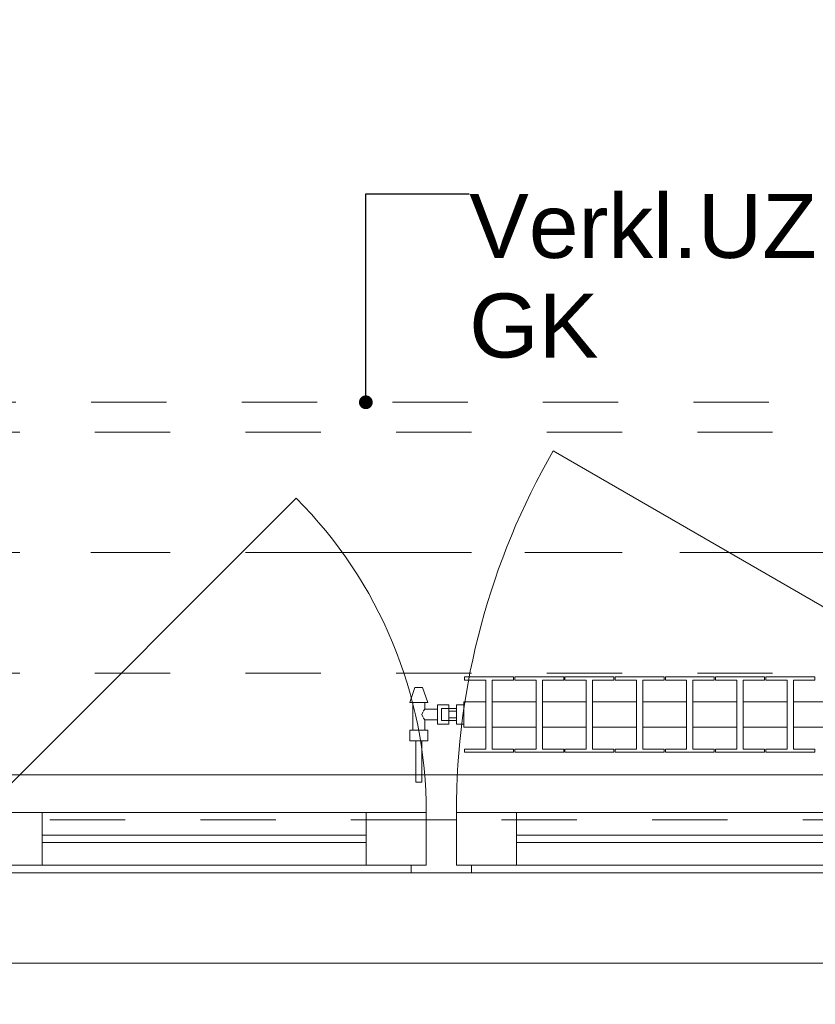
# Model space of a CAD drawing. Header units: metres. Extents: x -4 to 99, y -11 to 17.
# Tile 190 of 256: x 22.88 to 23.94, y -0.05 to 1.26. Entities that reach past the tile are written whole.
import ezdxf

# ---------------------------------------------------------------- set-up
doc = ezdxf.new("R2010")
doc.units = ezdxf.units.M
doc.header["$MEASUREMENT"] = 0
for name, pattern in [('Achse', [0.2, 0.1, -0.05, 0, -0.05]), ('Strichlinie doppelt', [0.546806, 0.264583, -0.105833, 0.070556, -0.105833]), ('Strichlinie eng', [0.115, 0.075, -0.04]), ('Untersicht', [0.1, 0.075, -0.025]), ('Wipeout_Contour', [1, 0, -1])]:
    doc.linetypes.add(name, pattern=pattern)
for name, color, linetype in [('152 - Bemaßung_ Beschriftung.Ausbau', 7, 'Continuous'), ('451 - Universal.Achsen Raster', 7, 'Continuous'), ('603 - Struktur.Bodenplatte_ Decke Roh', 7, 'Continuous'), ('604 - Struktur.Wand Aussen', 7, 'Continuous'), ('608 - Struktur.Träger', 7, 'Continuous'), ('650 - Abdeckung.Fußboden Aufbau', 7, 'Continuous'), ('801 - HKLSE.Heizung_ Klima_ Lüftung', 7, 'Continuous'), ('Neubau_152 - Bemaßung_ Beschriftung.Ausbau', 7, 'Continuous'), ('Neubau_653 - Abdeckung.TB Verkofferung', 7, 'Continuous')]:
    doc.layers.add(name, color=color, linetype=linetype)
doc.styles.add('ERSTELLTER_STIL_2', font='txt')
doc.dimstyles.new('ERSTELLTER_STIL__1', dxfattribs={"dimtxt": 0.1, "dimasz": 0.0532, "dimexe": 0.18, "dimexo": 0.0625, "dimgap": 0, "dimtad": 1, "dimzin": 0, "dimdsep": 46, "dimtxsty": 'ERSTELLTER_STIL_2', "dimblk": 'ARROWHEAD_2', "dimblk1": 'ARROWHEAD_2', "dimblk2": 'ARROWHEAD_2', "dimcen": 0.09, "dimse1": 1, "dimse2": 1, "dimclrd": 7, "dimclre": 7, "dimclrt": 7, "dimazin": 0, "dimtfac": 1, "dimtdec": 4, "dimtmove": 0, "dimatfit": 3, "dimfxl": 1, "dimtolj": 1, "dimtzin": 0, "dimarcsym": 0})
doc.dimstyles.new('ERSTELLTER_STIL__2', dxfattribs={"dimtxt": 0.1, "dimasz": 0.0532, "dimexe": 0.18, "dimexo": 0.0625, "dimgap": 0, "dimtad": 1, "dimtih": 1, "dimtoh": 1, "dimzin": 0, "dimdsep": 46, "dimtxsty": 'ERSTELLTER_STIL_2', "dimblk": 'ARROWHEAD_2', "dimblk1": 'ARROWHEAD_2', "dimblk2": 'ARROWHEAD_2', "dimcen": 0.09, "dimse1": 1, "dimse2": 1, "dimclrd": 7, "dimclre": 7, "dimclrt": 7, "dimazin": 0, "dimtfac": 1, "dimtdec": 4, "dimtmove": 0, "dimatfit": 3, "dimfxl": 1, "dimtolj": 1, "dimtzin": 0, "dimarcsym": 0})
doc.dimstyles.new('ERSTELLTER_STIL__4', dxfattribs={"dimtxt": 0.1, "dimasz": 0.0532, "dimexe": 0.18, "dimexo": 0.0625, "dimgap": 0, "dimtad": 1, "dimzin": 0, "dimdsep": 46, "dimtxsty": 'ERSTELLTER_STIL_2', "dimblk": 'ARROWHEAD_2', "dimblk1": 'ARROWHEAD_2', "dimblk2": 'ARROWHEAD_2', "dimcen": 0.09, "dimse1": 1, "dimse2": 1, "dimclrd": 7, "dimclre": 7, "dimclrt": 7, "dimazin": 0, "dimtfac": 1, "dimtdec": 4, "dimtmove": 2, "dimatfit": 3, "dimfxl": 1, "dimtolj": 1, "dimtzin": 0, "dimarcsym": 0})
doc.dimstyles.new('ERSTELLTER_STIL__6', dxfattribs={"dimtxt": 0.18, "dimasz": 0.03648, "dimexe": 0.18, "dimexo": 0.0625, "dimgap": 0, "dimtad": 0, "dimtih": 1, "dimtoh": 1, "dimdec": 4, "dimzin": 0, "dimdsep": 46, "dimcen": 0.09, "dimadec": 0, "dimazin": 0, "dimtfac": 1, "dimtdec": 4, "dimtmove": 0, "dimatfit": 3, "dimldrblk": 'ARROWHEAD_11', "dimfxl": 1, "dimtolj": 1, "dimtzin": 0, "dimarcsym": 0})

# ---------------------------------------------------------------- blocks, each defined once
blk = doc.blocks.new('ARROWHEAD_11')
at = {"color": 0, "linetype": 'Continuous', "lineweight": 0}
blk.add_line((0, 0), (-1, 0), dxfattribs=at)
at = {"color": 0, "linetype": 'Continuous', "lineweight": 0, "const_width": 0.25, "flags": 128}
blk.add_lwpolyline([(-0.125, 0, 1), (0.125, 0, 1)], format="xyb", close=True, dxfattribs=at)
blk = doc.blocks.new('*D363')
at = {"layer": '152 - Bemaßung_ Beschriftung.Ausbau', "color": 7, "linetype": 'Continuous', "lineweight": 5}
for p, q in [((-1.675, 0.005), (-1.675, 0.245)), ((-1.71, 0.0252), (-1.64, -0.0152)), ((-1.6225, 0.005), (-1.7275, 0.005)), ((-1.675, -0.145), (-1.675, 0.005)), ((-1.71, -0.1248), (-1.64, -0.1652)), ((-1.6225, -0.145), (-1.7275, -0.145)), ((-1.675, -0.1792), (-1.675, -0.145))]:
    blk.add_line(p, q, dxfattribs=at)
at = {"layer": '152 - Bemaßung_ Beschriftung.Ausbau', "color": 7, "lineweight": 5, "insert": (-1.6866, -0.1459), "char_height": 0.1, "attachment_point": 7, "rotation": 90, "style": 'ERSTELLTER_STIL_2'}
blk.add_mtext('\\A1;{\\pql;\\fArial|b0|i0|c0|p38;15}', dxfattribs=at)
blk = doc.blocks.new('ARROWHEAD_2')
at = {"color": 0, "linetype": 'Continuous', "lineweight": 0}
for p, q in [((-0.378, -0.655), (0.378, 0.655)), ((0, 0), (-1, 0))]:
    blk.add_line(p, q, dxfattribs=at)
blk = doc.blocks.new('*D364')
at = {"layer": '152 - Bemaßung_ Beschriftung.Ausbau', "color": 7, "linetype": 'Continuous', "lineweight": 5}
blk.add_line((-1.71, 0.0252), (-1.64, -0.0152), dxfattribs=at)
blk = doc.blocks.new('*D369')
at = {"layer": '152 - Bemaßung_ Beschriftung.Ausbau', "color": 7, "linetype": 'Continuous', "lineweight": 5}
for p, q in [((-2.175, 0.005), (-2.175, 0.245)), ((-2.21, 0.0252), (-2.14, -0.0152)), ((-2.1225, 0.005), (-2.2275, 0.005)), ((-2.175, -0.145), (-2.175, 0.005)), ((-2.21, -0.1248), (-2.14, -0.1652)), ((-2.1225, -0.145), (-2.2275, -0.145)), ((-2.175, -0.1792), (-2.175, -0.145))]:
    blk.add_line(p, q, dxfattribs=at)
at = {"layer": '152 - Bemaßung_ Beschriftung.Ausbau', "color": 7, "lineweight": 5, "insert": (-2.1845, -0.1451), "char_height": 0.1, "attachment_point": 7, "rotation": 90, "style": 'ERSTELLTER_STIL_2'}
blk.add_mtext('\\A1;{\\pql;\\fArial|b0|i0|c0|p38;15}', dxfattribs=at)
blk = doc.blocks.new('*D370')
at = {"layer": '152 - Bemaßung_ Beschriftung.Ausbau', "color": 7, "linetype": 'Continuous', "lineweight": 5}
for p, q in [((-2.21, 0.2702), (-2.14, 0.2298)), ((-2.14, 0.2248), (-2.21, 0.2652)), ((-2.1225, 0.245), (-2.2275, 0.245)), ((-2.175, 0.005), (-2.175, 0.245)), ((-2.21, 0.0252), (-2.14, -0.0152))]:
    blk.add_line(p, q, dxfattribs=at)
at = {"layer": '152 - Bemaßung_ Beschriftung.Ausbau', "color": 7, "lineweight": 5, "insert": (-2.195, 0.0491), "char_height": 0.1, "attachment_point": 7, "rotation": 90, "style": 'ERSTELLTER_STIL_2'}
blk.add_mtext('\\A1;{\\pql;\\fArial|b0|i0|c0|p38;24}', dxfattribs=at)
blk = doc.blocks.new('*D397')
at = {"layer": '152 - Bemaßung_ Beschriftung.Ausbau', "color": 7, "linetype": 'Continuous', "lineweight": 5}
for p, q in [((22.74, -4.1125), (22.74, -4.0075)), ((25.14, -4.1125), (25.14, -4.0075)), ((22.7602, -4.025), (22.7198, -4.095)), ((25.1602, -4.025), (25.1198, -4.095)), ((21.52, -4.06), (22.74, -4.06)), ((22.74, -4.06), (25.14, -4.06)), ((25.14, -4.06), (26.34, -4.06))]:
    blk.add_line(p, q, dxfattribs=at)
at = {"layer": '152 - Bemaßung_ Beschriftung.Ausbau', "color": 7, "lineweight": 5, "char_height": 0.1, "attachment_point": 7, "style": 'ERSTELLTER_STIL_2'}
for s, insert in [('\\A1;{\\pql;\\fArial|b0|i0|c0|p38;2,40}', (23.807, -4.04)), ('\\A1;{\\pql;\\fArial|b0|i0|c0|p38;2,01}', (23.807, -4.18))]:
    blk.add_mtext(s, dxfattribs=dict(at, insert=insert))
blk = doc.blocks.new('*D432')
at = {"layer": '152 - Bemaßung_ Beschriftung.Ausbau', "color": 7, "linetype": 'Continuous', "lineweight": 5}
for p, q in [((22.06, -4.6125), (22.06, -4.5075)), ((22.19, -4.6125), (22.19, -4.5075)), ((22.0802, -4.525), (22.0398, -4.595)), ((22.2102, -4.525), (22.1698, -4.595)), ((22.06, -4.56), (22.19, -4.56)), ((22.19, -4.56), (25.66, -4.56))]:
    blk.add_line(p, q, dxfattribs=at)
blk = doc.blocks.new('*D433')
at = {"layer": '152 - Bemaßung_ Beschriftung.Ausbau', "color": 7, "linetype": 'Continuous', "lineweight": 5}
for p, q in [((25.66, -4.6125), (25.66, -4.5075)), ((22.2102, -4.525), (22.1698, -4.595)), ((25.6802, -4.525), (25.6398, -4.595)), ((22.19, -4.56), (25.66, -4.56))]:
    blk.add_line(p, q, dxfattribs=at)
at = {"layer": '152 - Bemaßung_ Beschriftung.Ausbau', "color": 7, "lineweight": 5, "char_height": 0.1, "attachment_point": 7, "style": 'ERSTELLTER_STIL_2'}
for s, insert in [('\\A1;{\\pql;\\fArial|b0|i0|c0|p38;3,47}', (23.7161, -4.54)), ('\\A1;{\\pql;\\fArial|b0|i0|c0|p38;14}', (25.488, -4.54))]:
    blk.add_mtext(s, dxfattribs=dict(at, insert=insert))
blk = doc.blocks.new('*D471')
at = {"layer": '152 - Bemaßung_ Beschriftung.Ausbau', "color": 7, "linetype": 'Continuous', "lineweight": 5}
for p, q in [((22.28, -5.1125), (22.28, -5.0075)), ((22.0002, -5.025), (21.9598, -5.095)), ((22.3002, -5.025), (22.2598, -5.095)), ((21.98, -5.06), (22.28, -5.06)), ((22.28, -5.06), (25.58, -5.06))]:
    blk.add_line(p, q, dxfattribs=at)
at = {"layer": '152 - Bemaßung_ Beschriftung.Ausbau', "color": 7, "lineweight": 5, "insert": (22.0541, -5.04), "char_height": 0.1, "attachment_point": 7, "style": 'ERSTELLTER_STIL_2'}
blk.add_mtext('\\A1;{\\pql;\\fArial|b0|i0|c0|p38;30}', dxfattribs=at)
blk = doc.blocks.new('*D472')
at = {"layer": '152 - Bemaßung_ Beschriftung.Ausbau', "color": 7, "linetype": 'Continuous', "lineweight": 5}
for p, q in [((25.58, -5.1125), (25.58, -5.0075)), ((22.3002, -5.025), (22.2598, -5.095)), ((25.6002, -5.025), (25.5598, -5.095)), ((22.28, -5.06), (25.58, -5.06)), ((25.58, -5.06), (25.88, -5.06))]:
    blk.add_line(p, q, dxfattribs=at)
at = {"layer": '152 - Bemaßung_ Beschriftung.Ausbau', "color": 7, "lineweight": 5, "insert": (23.797, -5.04), "char_height": 0.1, "attachment_point": 7, "style": 'ERSTELLTER_STIL_2'}
blk.add_mtext('\\A1;{\\pql;\\fArial|b0|i0|c0|p38;3,30}', dxfattribs=at)
blk = doc.blocks.new('*D610')
at = {"layer": '152 - Bemaßung_ Beschriftung.Ausbau', "color": 7, "linetype": 'Continuous', "lineweight": 5}
for p, q in [((45.7803, 0.245), (45.7803, 3.72)), ((45.7453, 0.2652), (45.8153, 0.2248)), ((45.8328, 0.245), (45.7278, 0.245)), ((45.7803, 0.005), (45.7803, 0.245)), ((45.7453, 0.0252), (45.8153, -0.0152)), ((45.8328, 0.005), (45.7278, 0.005)), ((45.7803, -0.0292), (45.7803, 0.005))]:
    blk.add_line(p, q, dxfattribs=at)
at = {"color": 254, "linetype": 'Wipeout_Contour', "lineweight": 0, "ltscale": 182.85335}
blk.add_wipeout([(45.7818, 0.0277), (45.7818, 0.2223), (45.6389, 0.2223), (45.6389, 0.0277)], dxfattribs=at).dxf.layer = '152 - Bemaßung_ Beschriftung.Ausbau'
at = {"layer": '152 - Bemaßung_ Beschriftung.Ausbau', "color": 7, "lineweight": 5, "insert": (45.7603, 0.0491), "char_height": 0.1, "attachment_point": 7, "rotation": 90, "style": 'ERSTELLTER_STIL_2'}
blk.add_mtext('\\A1;{\\pql;\\fArial|b0|i0|c0|p38;24}', dxfattribs=at)
blk = doc.blocks.new('*D611')
at = {"layer": '152 - Bemaßung_ Beschriftung.Ausbau', "color": 7, "linetype": 'Continuous', "lineweight": 5}
for p, q in [((45.7453, 3.7402), (45.8153, 3.6998)), ((45.8328, 3.72), (45.7278, 3.72)), ((45.7803, 0.245), (45.7803, 3.72)), ((45.7453, 0.2652), (45.8153, 0.2248))]:
    blk.add_line(p, q, dxfattribs=at)
at = {"layer": '152 - Bemaßung_ Beschriftung.Ausbau', "color": 7, "lineweight": 5, "char_height": 0.1, "attachment_point": 7, "rotation": 90, "style": 'ERSTELLTER_STIL_2'}
for s, insert in [('\\A1;{\\pql;\\fArial|b0|i0|c0|p38;17\\fArial|b0|i0|c0|p38;\\A1{\\H.66x;\\S5^  ;}}', (45.7614, 3.4979)), ('\\A1;{\\pql;\\fArial|b0|i0|c0|p38;3,47\\fArial|b0|i0|c0|p38;\\A1{\\H.66x;\\S5^  ;}}', (45.7797, 1.7235))]:
    blk.add_mtext(s, dxfattribs=dict(at, insert=insert))
blk = doc.blocks.new('*D615')
at = {"layer": '152 - Bemaßung_ Beschriftung.Ausbau', "color": 7, "linetype": 'Continuous', "lineweight": 5}
for p, q in [((44.3062, 0.7302), (44.3762, 0.6898)), ((44.3937, 0.71), (44.2887, 0.71)), ((44.3412, 0.245), (44.3412, 0.71)), ((44.3062, 0.2652), (44.3762, 0.2248)), ((44.3937, 0.245), (44.2887, 0.245)), ((44.3412, 0.2108), (44.3412, 0.245))]:
    blk.add_line(p, q, dxfattribs=at)
at = {"layer": '152 - Bemaßung_ Beschriftung.Ausbau', "color": 7, "lineweight": 5, "char_height": 0.1, "attachment_point": 7, "rotation": 90, "style": 'ERSTELLTER_STIL_2'}
for s, insert in [('\\A1;{\\pql;\\fArial|b0|i0|c0|p38;13}', (44.3212, 0.538)), ('\\A1;{\\pql;\\fArial|b0|i0|c0|p38;46\\fArial|b0|i0|c0|p38;\\A1{\\H.66x;\\S5^  ;}}', (44.3229, 0.0229))]:
    blk.add_mtext(s, dxfattribs=dict(at, insert=insert))

msp = doc.modelspace()

# ---------------------------------------------------------------- linework, layer by layer
at = {"layer": '451 - Universal.Achsen Raster', "color": 160, "linetype": 'Strichlinie doppelt', "lineweight": 9, "true_color": 0x3232ff}
msp.add_line((64.935, 0.55), (-3.175, 0.55), dxfattribs=at)
at = {"layer": '603 - Struktur.Bodenplatte_ Decke Roh', "color": 7, "linetype": 'Continuous', "lineweight": 18, "flags": 128}
msp.add_lwpolyline([(-0.015, 0.005), (43.73, 0.005)], dxfattribs=at)
at = {"layer": '604 - Struktur.Wand Aussen', "color": 7, "linetype": 'Continuous', "lineweight": 9}
msp.add_line((22.83, 0.205), (23.2472, 0.6222), dxfattribs=at)
at = {"layer": '604 - Struktur.Wand Aussen', "color": 7, "linetype": 'Continuous', "lineweight": 13}
for p, q in [((22.83, 0.205), (22.91, 0.205)), ((22.91, 0.205), (23.34, 0.205)), ((22.91, 0.205), (22.91, 0.135)), ((23.34, 0.135), (23.34, 0.205)), ((23.34, 0.205), (23.42, 0.205)), ((23.42, 0.205), (23.42, 0.135)), ((23.46, 0.135), (23.46, 0.205)), ((23.46, 0.205), (23.54, 0.205)), ((23.54, 0.205), (24.34, 0.205)), ((23.54, 0.205), (23.54, 0.135)), ((23.42, 0.135), (23.42, 0.195)), ((23.42, 0.195), (23.44, 0.195)), ((23.44, 0.195), (23.46, 0.195)), ((23.46, 0.195), (23.46, 0.135)), ((22.91, 0.175), (23.34, 0.175)), ((23.54, 0.175), (24.34, 0.175)), ((23.34, 0.165), (22.91, 0.165)), ((24.34, 0.165), (23.54, 0.165)), ((22.91, 0.135), (22.83, 0.135)), ((23.34, 0.135), (22.91, 0.135)), ((23.42, 0.135), (23.34, 0.135)), ((23.4, 0.125), (23.4, 0.135)), ((23.4, 0.135), (23.42, 0.135)), ((23.46, 0.135), (23.48, 0.135)), ((23.54, 0.135), (23.46, 0.135)), ((23.48, 0.135), (23.48, 0.125)), ((24.34, 0.135), (23.54, 0.135)), ((23.4, 0.125), (22.85, 0.125)), ((23.44, 0.125), (23.4, 0.125)), ((23.48, 0.125), (23.44, 0.125)), ((24.4, 0.125), (23.48, 0.125))]:
    msp.add_line(p, q, dxfattribs=at)
at = {"layer": '608 - Struktur.Träger', "color": 7, "linetype": 'Untersicht', "lineweight": 13}
msp.add_line((0.38, 0.71), (61.88, 0.71), dxfattribs=at)
at = {"layer": '608 - Struktur.Träger', "color": 7, "linetype": 'Achse', "lineweight": 9}
msp.add_line((0.38, 0.55), (61.88, 0.55), dxfattribs=at)
at = {"layer": '650 - Abdeckung.Fußboden Aufbau', "color": 7, "linetype": 'Continuous', "lineweight": 13, "flags": 128}
msp.add_lwpolyline([(22.19, 5.805), (22.19, 0.71), (22.29, 0.71), (22.29, 0.255), (25.57, 0.255), (25.57, 0.71), (25.66, 0.71), (25.66, 3.305), (25.8, 3.305)], dxfattribs=at)
at = {"layer": 'Neubau_653 - Abdeckung.TB Verkofferung', "color": 1, "linetype": 'Untersicht', "lineweight": 9}
for p, q in [((7.975, 0.7495), (29.23, 0.7495)), ((7.92, 0.195), (29.23, 0.195))]:
    msp.add_line(p, q, dxfattribs=at)

# ---------------------------------------------------------------- texts
at = {"layer": 'Neubau_152 - Bemaßung_ Beschriftung.Ausbau', "color": 1, "linetype": 'Continuous', "lineweight": 13, "insert": (23.477, 1.0261), "char_height": 0.085, "attachment_point": 1, "line_spacing_factor": 0.933036, "style": 'ERSTELLTER_STIL_2'}
msp.add_mtext('\\A1;{\\pql;\\fArial|b0|i0|c0|p38;Verkl.U\\fArial|b0|i0|c0|p38;Z\\P\\pql;\\fArial|b0|i0|c0|p38;GK}', dxfattribs=at)

# ---------------------------------------------------------------- dimensions: what is measured, and where the dimension line sits
at = {"layer": '152 - Bemaßung_ Beschriftung.Ausbau', "color": 7, "linetype": 'Continuous', "lineweight": 5}
dim = msp.add_linear_dim(base=(25.14, -4.06), p1=(22.74, 0.125), p2=(25.14, 0.125), dimstyle='ERSTELLTER_STIL__2', dxfattribs=at)
dim.commit()
dim.dimension.update_dxf_attribs({"geometry": '*D397', "text_midpoint": (23.9369, -3.99), "dimtype": 160})
dim = msp.add_linear_dim(base=(-1.675, 0.005), p1=(62.275025, 0.005), p2=(-0.015, 0.005), angle=90, dimstyle='ERSTELLTER_STIL__1', dxfattribs=at)
dim.commit()
dim.dimension.update_dxf_attribs({"geometry": '*D364', "text_midpoint": (-1.7450000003, 0.001853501), "dimtype": 160, "text_rotation": 90})

# ---------------------------------------------------------------- leaders
at = {"layer": 'Neubau_152 - Bemaßung_ Beschriftung.Ausbau', "color": 1, "linetype": 'Continuous', "lineweight": 13, "annotation_type": 0, "has_hookline": 1, "hookline_direction": 0, "text_width": 0.458}
msp.add_leader([(23.3397, 0.7495), (23.3397, 1.0261), (23.477, 1.0261)], dimstyle='ERSTELLTER_STIL__6', dxfattribs=at)

# ---------------------------------------------------------------- next in the draw order: wipeouts: each hides what was drawn before it
at = {"color": 254, "linetype": 'Wipeout_Contour', "lineweight": 0, "ltscale": 5850.296138}
msp.add_wipeout([(24.47, 0.3183), (24.47, 0.3517), (24.4408, 0.3517), (24.4408, 0.3808), (24.4692, 0.3808), (24.4692, 0.385), (24.4042, 0.385), (24.4042, 0.3808), (24.4325, 0.3808), (24.4325, 0.3517), (24.3742, 0.3517), (24.3742, 0.3808), (24.4025, 0.3808), (24.4025, 0.385), (24.3375, 0.385), (24.3375, 0.3808), (24.3658, 0.3808), (24.3658, 0.3517), (24.3075, 0.3517), (24.3075, 0.3808), (24.3358, 0.3808), (24.3358, 0.385), (24.2708, 0.385), (24.2708, 0.3808), (24.2992, 0.3808), (24.2992, 0.3517), (24.2408, 0.3517), (24.2408, 0.3808), (24.2692, 0.3808), (24.2692, 0.385), (24.2042, 0.385), (24.2042, 0.3808), (24.2325, 0.3808), (24.2325, 0.3517), (24.1742, 0.3517), (24.1742, 0.3808), (24.2025, 0.3808), (24.2025, 0.385), (24.1375, 0.385), (24.1375, 0.3808), (24.1658, 0.3808), (24.1658, 0.3517), (24.1075, 0.3517), (24.1075, 0.3808), (24.1358, 0.3808), (24.1358, 0.385), (24.0708, 0.385), (24.0708, 0.3808), (24.0992, 0.3808), (24.0992, 0.3517), (24.0408, 0.3517), (24.0408, 0.3808), (24.0692, 0.3808), (24.0692, 0.385), (24.0042, 0.385), (24.0042, 0.3808), (24.0325, 0.3808), (24.0325, 0.3517), (23.9742, 0.3517), (23.9742, 0.3808), (24.0025, 0.3808), (24.0025, 0.385), (23.9375, 0.385), (23.9375, 0.3808), (23.9658, 0.3808), (23.9658, 0.3517), (23.9075, 0.3517), (23.9075, 0.3808), (23.9358, 0.3808), (23.9358, 0.385), (23.8708, 0.385), (23.8708, 0.3808), (23.8992, 0.3808), (23.8992, 0.3517), (23.8408, 0.3517), (23.8408, 0.3808), (23.8692, 0.3808), (23.8692, 0.385), (23.8042, 0.385), (23.8042, 0.3808), (23.8325, 0.3808), (23.8325, 0.3517), (23.7742, 0.3517), (23.7742, 0.3808), (23.8025, 0.3808), (23.8025, 0.385), (23.7375, 0.385), (23.7375, 0.3808), (23.7658, 0.3808), (23.7658, 0.3517), (23.7075, 0.3517), (23.7075, 0.3808), (23.7358, 0.3808), (23.7358, 0.385), (23.6708, 0.385), (23.6708, 0.3808), (23.6992, 0.3808), (23.6992, 0.3517), (23.6408, 0.3517), (23.6408, 0.3808), (23.6692, 0.3808), (23.6692, 0.385), (23.6042, 0.385), (23.6042, 0.3808), (23.6325, 0.3808), (23.6325, 0.3517), (23.5742, 0.3517), (23.5742, 0.3808), (23.6025, 0.3808), (23.6025, 0.385), (23.5375, 0.385), (23.5375, 0.3808), (23.5658, 0.3808), (23.5658, 0.3517), (23.5075, 0.3517), (23.5075, 0.3808), (23.5358, 0.3808), (23.5358, 0.385), (23.4708, 0.385), (23.4708, 0.3808), (23.4992, 0.3808), (23.4992, 0.3517), (23.47, 0.3517), (23.47, 0.3183), (23.4992, 0.3183), (23.4992, 0.2892), (23.4708, 0.2892), (23.4708, 0.285), (23.5358, 0.285), (23.5358, 0.2892), (23.5075, 0.2892), (23.5075, 0.3183), (23.5658, 0.3183), (23.5658, 0.2892), (23.5375, 0.2892), (23.5375, 0.285), (23.6025, 0.285), (23.6025, 0.2892), (23.5742, 0.2892), (23.5742, 0.3183), (23.6325, 0.3183), (23.6325, 0.2892), (23.6042, 0.2892), (23.6042, 0.285), (23.6692, 0.285), (23.6692, 0.2892), (23.6408, 0.2892), (23.6408, 0.3183), (23.6992, 0.3183), (23.6992, 0.2892), (23.6708, 0.2892), (23.6708, 0.285), (23.7358, 0.285), (23.7358, 0.2892), (23.7075, 0.2892), (23.7075, 0.3183), (23.7658, 0.3183), (23.7658, 0.2892), (23.7375, 0.2892), (23.7375, 0.285), (23.8025, 0.285), (23.8025, 0.2892), (23.7742, 0.2892), (23.7742, 0.3183), (23.8325, 0.3183), (23.8325, 0.2892), (23.8042, 0.2892), (23.8042, 0.285), (23.8692, 0.285), (23.8692, 0.2892), (23.8408, 0.2892), (23.8408, 0.3183), (23.8992, 0.3183), (23.8992, 0.2892), (23.8708, 0.2892), (23.8708, 0.285), (23.9358, 0.285), (23.9358, 0.2892), (23.9075, 0.2892), (23.9075, 0.3183), (23.9658, 0.3183), (23.9658, 0.2892), (23.9375, 0.2892), (23.9375, 0.285), (24.0025, 0.285), (24.0025, 0.2892), (23.9742, 0.2892), (23.9742, 0.3183), (24.0325, 0.3183), (24.0325, 0.2892), (24.0042, 0.2892), (24.0042, 0.285), (24.0692, 0.285), (24.0692, 0.2892), (24.0408, 0.2892), (24.0408, 0.3183), (24.0992, 0.3183), (24.0992, 0.2892), (24.0708, 0.2892), (24.0708, 0.285), (24.1358, 0.285), (24.1358, 0.2892), (24.1075, 0.2892), (24.1075, 0.3183), (24.1658, 0.3183), (24.1658, 0.2892), (24.1375, 0.2892), (24.1375, 0.285), (24.2025, 0.285), (24.2025, 0.2892), (24.1742, 0.2892), (24.1742, 0.3183), (24.2325, 0.3183), (24.2325, 0.2892), (24.2042, 0.2892), (24.2042, 0.285), (24.2692, 0.285), (24.2692, 0.2892), (24.2408, 0.2892), (24.2408, 0.3183), (24.2992, 0.3183), (24.2992, 0.2892), (24.2708, 0.2892), (24.2708, 0.285), (24.3358, 0.285), (24.3358, 0.2892), (24.3075, 0.2892), (24.3075, 0.3183), (24.3658, 0.3183), (24.3658, 0.2892), (24.3375, 0.2892), (24.3375, 0.285), (24.4025, 0.285), (24.4025, 0.2892), (24.3742, 0.2892), (24.3742, 0.3183), (24.4325, 0.3183), (24.4325, 0.2892), (24.4042, 0.2892), (24.4042, 0.285), (24.4692, 0.285), (24.4692, 0.2892), (24.4408, 0.2892), (24.4408, 0.3183)], dxfattribs=at).dxf.layer = '801 - HKLSE.Heizung_ Klima_ Lüftung'

# ---------------------------------------------------------------- next in the draw order: linework, layer by layer
at = {"layer": '604 - Struktur.Wand Aussen', "color": 7, "linetype": 'Continuous', "lineweight": 9}
msp.add_line((24.42, 0.205), (23.5886, 0.685), dxfattribs=at)
at = {"layer": '608 - Struktur.Träger', "color": 7, "linetype": 'Untersicht', "lineweight": 13}
msp.add_line((0.38, 0.39), (61.88, 0.39), dxfattribs=at)
at = {"layer": '801 - HKLSE.Heizung_ Klima_ Lüftung', "color": 7, "linetype": 'Continuous', "lineweight": 5}
for p, q in [((23.5358, 0.385), (23.4708, 0.385)), ((23.5358, 0.385), (23.4708, 0.385)), ((23.4708, 0.385), (23.4708, 0.3808)), ((23.4708, 0.3808), (23.4992, 0.3808)), ((23.4992, 0.3808), (23.4992, 0.2892)), ((23.5075, 0.2892), (23.5075, 0.3808)), ((23.5075, 0.3808), (23.5358, 0.3808)), ((23.5358, 0.3808), (23.5358, 0.385)), ((23.5358, 0.3808), (23.5358, 0.385)), ((23.6025, 0.385), (23.5375, 0.385)), ((23.5375, 0.385), (23.5375, 0.3808)), ((23.6025, 0.385), (23.5375, 0.385)), ((23.5375, 0.385), (23.5375, 0.3808)), ((23.5375, 0.3808), (23.5658, 0.3808)), ((23.5658, 0.3808), (23.5658, 0.2892)), ((23.5742, 0.2892), (23.5742, 0.3808)), ((23.5742, 0.3808), (23.6025, 0.3808)), ((23.6025, 0.3808), (23.6025, 0.385)), ((23.6025, 0.3808), (23.6025, 0.385)), ((23.6692, 0.385), (23.6042, 0.385)), ((23.6692, 0.385), (23.6042, 0.385)), ((23.6042, 0.385), (23.6042, 0.3808)), ((23.6042, 0.3808), (23.6325, 0.3808)), ((23.6325, 0.3808), (23.6325, 0.2892)), ((23.6408, 0.2892), (23.6408, 0.3808)), ((23.6408, 0.3808), (23.6692, 0.3808)), ((23.6692, 0.3808), (23.6692, 0.385)), ((23.6692, 0.3808), (23.6692, 0.385)), ((23.7358, 0.385), (23.6708, 0.385)), ((23.6708, 0.385), (23.6708, 0.3808)), ((23.7358, 0.385), (23.6708, 0.385)), ((23.6708, 0.385), (23.6708, 0.3808)), ((23.6708, 0.3808), (23.6992, 0.3808)), ((23.6992, 0.3808), (23.6992, 0.2892)), ((23.7075, 0.2892), (23.7075, 0.3808)), ((23.7075, 0.3808), (23.7358, 0.3808)), ((23.7358, 0.3808), (23.7358, 0.385)), ((23.8025, 0.385), (23.7375, 0.385)), ((23.8025, 0.385), (23.7375, 0.385)), ((23.7375, 0.385), (23.7375, 0.3808)), ((23.7375, 0.3808), (23.7658, 0.3808)), ((23.7658, 0.3808), (23.7658, 0.2892)), ((23.7742, 0.2892), (23.7742, 0.3808)), ((23.7742, 0.3808), (23.8025, 0.3808)), ((23.8025, 0.3808), (23.8025, 0.385)), ((23.8692, 0.385), (23.8042, 0.385)), ((23.8692, 0.385), (23.8042, 0.385)), ((23.8042, 0.385), (23.8042, 0.3808)), ((23.8042, 0.3808), (23.8325, 0.3808)), ((23.8325, 0.3808), (23.8325, 0.2892)), ((23.8408, 0.2892), (23.8408, 0.3808)), ((23.8408, 0.3808), (23.8692, 0.3808)), ((23.8692, 0.3808), (23.8692, 0.385)), ((23.8692, 0.3808), (23.8692, 0.385)), ((23.9358, 0.385), (23.8708, 0.385)), ((23.8708, 0.385), (23.8708, 0.3808)), ((23.9358, 0.385), (23.8708, 0.385)), ((23.8708, 0.385), (23.8708, 0.3808)), ((23.8708, 0.3808), (23.8992, 0.3808)), ((23.8992, 0.3808), (23.8992, 0.2892)), ((23.9075, 0.2892), (23.9075, 0.3808)), ((23.9075, 0.3808), (23.9358, 0.3808)), ((23.9358, 0.3808), (23.9358, 0.385)), ((23.5658, 0.3517), (23.5075, 0.3517)), ((23.6325, 0.3517), (23.5742, 0.3517)), ((23.6992, 0.3517), (23.6408, 0.3517)), ((23.7658, 0.3517), (23.7075, 0.3517)), ((23.8325, 0.3517), (23.7742, 0.3517)), ((23.8992, 0.3517), (23.8408, 0.3517)), ((23.9658, 0.3517), (23.9075, 0.3517)), ((23.5658, 0.3183), (23.5075, 0.3183)), ((23.6325, 0.3183), (23.5742, 0.3183)), ((23.6992, 0.3183), (23.6408, 0.3183)), ((23.7658, 0.3183), (23.7075, 0.3183)), ((23.8325, 0.3183), (23.7742, 0.3183)), ((23.8992, 0.3183), (23.8408, 0.3183)), ((23.9658, 0.3183), (23.9075, 0.3183)), ((23.5358, 0.2892), (23.5075, 0.2892)), ((23.5358, 0.285), (23.5358, 0.2892)), ((23.5358, 0.285), (23.5358, 0.2892)), ((23.5375, 0.2892), (23.5375, 0.285)), ((23.5658, 0.2892), (23.5375, 0.2892)), ((23.5375, 0.2892), (23.5375, 0.285)), ((23.6025, 0.2892), (23.5742, 0.2892)), ((23.6025, 0.285), (23.6025, 0.2892)), ((23.6025, 0.285), (23.6025, 0.2892)), ((23.6325, 0.2892), (23.6042, 0.2892)), ((23.6042, 0.2892), (23.6042, 0.285)), ((23.6692, 0.2892), (23.6408, 0.2892)), ((23.6692, 0.285), (23.6692, 0.2892)), ((23.6692, 0.285), (23.6692, 0.2892)), ((23.6708, 0.2892), (23.6708, 0.285)), ((23.6992, 0.2892), (23.6708, 0.2892)), ((23.6708, 0.2892), (23.6708, 0.285)), ((23.7358, 0.2892), (23.7075, 0.2892)), ((23.7358, 0.285), (23.7358, 0.2892)), ((23.7658, 0.2892), (23.7375, 0.2892)), ((23.7375, 0.2892), (23.7375, 0.285)), ((23.8025, 0.2892), (23.7742, 0.2892)), ((23.8025, 0.285), (23.8025, 0.2892)), ((23.8325, 0.2892), (23.8042, 0.2892)), ((23.8042, 0.2892), (23.8042, 0.285)), ((23.8692, 0.2892), (23.8408, 0.2892)), ((23.8692, 0.285), (23.8692, 0.2892)), ((23.8692, 0.285), (23.8692, 0.2892)), ((23.8708, 0.2892), (23.8708, 0.285)), ((23.8992, 0.2892), (23.8708, 0.2892)), ((23.8708, 0.2892), (23.8708, 0.285)), ((23.9358, 0.2892), (23.9075, 0.2892)), ((23.9358, 0.285), (23.9358, 0.2892)), ((23.5375, 0.285), (23.6025, 0.285)), ((23.6042, 0.285), (23.6692, 0.285)), ((23.6708, 0.285), (23.7358, 0.285)), ((23.7375, 0.285), (23.8025, 0.285)), ((23.8042, 0.285), (23.8692, 0.285)), ((23.8708, 0.285), (23.9358, 0.285))]:
    msp.add_line(p, q, dxfattribs=at)

# ---------------------------------------------------------------- next in the draw order: wipeouts: each hides what was drawn before it
at = {"color": 254, "linetype": 'Wipeout_Contour', "lineweight": 0, "ltscale": 752.300474}
msp.add_wipeout([(23.47, 0.348), (23.46, 0.348), (23.46, 0.343), (23.45, 0.343), (23.45, 0.348), (23.435, 0.348), (23.435, 0.342), (23.418, 0.342), (23.418, 0.351), (23.422, 0.351), (23.415, 0.371), (23.405, 0.371), (23.398, 0.351), (23.402, 0.351), (23.402, 0.314), (23.398, 0.314), (23.398, 0.3), (23.406, 0.3), (23.406, 0.245), (23.414, 0.245), (23.414, 0.3), (23.422, 0.3), (23.422, 0.314), (23.418, 0.314), (23.418, 0.328), (23.435, 0.328), (23.435, 0.322), (23.45, 0.322), (23.45, 0.327), (23.46, 0.327), (23.46, 0.322), (23.47, 0.322)], dxfattribs=at).dxf.layer = '801 - HKLSE.Heizung_ Klima_ Lüftung'

# ---------------------------------------------------------------- next in the draw order: linework, layer by layer
at = {"layer": '604 - Struktur.Wand Aussen', "color": 7, "linetype": 'Continuous', "lineweight": 9}
msp.add_line((22.75, 0.255), (25.13, 0.255), dxfattribs=at)
at = {"layer": '604 - Struktur.Wand Aussen', "color": 7, "linetype": 'Strichlinie eng', "lineweight": 9}
msp.add_line((22.75, 0.255), (25.13, 0.255), dxfattribs=at)
at = {"layer": '604 - Struktur.Wand Aussen', "color": 7, "linetype": 'Continuous', "lineweight": 9}
for centre, radius, start, end in [((24.42, 0.205), 0.96, 150, 180), ((22.83, 0.205), 0.59, 0, 45)]:
    msp.add_arc(centre, radius, start, end, dxfattribs=at)
at = {"layer": '801 - HKLSE.Heizung_ Klima_ Lüftung', "color": 7, "linetype": 'Continuous', "lineweight": 5}
for p, q in [((23.398, 0.351), (23.405, 0.371)), ((23.4065, 0.371), (23.405, 0.371)), ((23.41, 0.371), (23.4065, 0.371)), ((23.4135, 0.371), (23.41, 0.371)), ((23.415, 0.371), (23.4135, 0.371)), ((23.422, 0.351), (23.415, 0.371)), ((23.4015, 0.351), (23.398, 0.351)), ((23.41, 0.351), (23.4015, 0.351)), ((23.402, 0.314), (23.402, 0.351)), ((23.4185, 0.351), (23.41, 0.351)), ((23.4158, 0.3389), (23.4163, 0.3399)), ((23.4163, 0.3399), (23.418, 0.342)), ((23.418, 0.342), (23.418, 0.351)), ((23.418, 0.342), (23.435, 0.342)), ((23.422, 0.351), (23.4185, 0.351)), ((23.435, 0.3415), (23.435, 0.348)), ((23.435, 0.348), (23.45, 0.348)), ((23.435, 0.3285), (23.435, 0.3415)), ((23.44, 0.3407), (23.44, 0.343)), ((23.45, 0.343), (23.44, 0.343)), ((23.44, 0.335), (23.44, 0.3407)), ((23.45, 0.3415), (23.45, 0.348)), ((23.45, 0.348), (23.45, 0.343)), ((23.45, 0.3407), (23.45, 0.343)), ((23.45, 0.3407), (23.45, 0.343)), ((23.45, 0.343), (23.46, 0.343)), ((23.45, 0.3393), (23.45, 0.3415)), ((23.45, 0.335), (23.45, 0.3407)), ((23.45, 0.3393), (23.45, 0.3407)), ((23.47, 0.348), (23.46, 0.348)), ((23.47, 0.348), (23.46, 0.348)), ((23.46, 0.335), (23.46, 0.348)), ((23.47, 0.348), (23.46, 0.348)), ((23.47, 0.348), (23.46, 0.348)), ((23.47, 0.3468), (23.47, 0.3517)), ((23.4992, 0.3517), (23.47, 0.3517)), ((23.47, 0.335), (23.47, 0.3468)), ((23.4139, 0.335), (23.4153, 0.3379)), ((23.4153, 0.3321), (23.4139, 0.335)), ((23.4163, 0.3301), (23.4158, 0.3311)), ((23.418, 0.328), (23.4163, 0.3301)), ((23.418, 0.314), (23.418, 0.328)), ((23.418, 0.328), (23.435, 0.328)), ((23.435, 0.322), (23.435, 0.3285)), ((23.44, 0.3293), (23.44, 0.335)), ((23.44, 0.327), (23.44, 0.3293)), ((23.45, 0.327), (23.44, 0.327)), ((23.45, 0.335), (23.45, 0.3393)), ((23.46, 0.3393), (23.45, 0.3393)), ((23.45, 0.3307), (23.45, 0.335)), ((23.45, 0.3293), (23.45, 0.335)), ((23.46, 0.3307), (23.45, 0.3307)), ((23.45, 0.3285), (23.45, 0.3307)), ((23.45, 0.3293), (23.45, 0.3307)), ((23.45, 0.327), (23.45, 0.3293)), ((23.45, 0.327), (23.45, 0.3293)), ((23.45, 0.322), (23.45, 0.3285)), ((23.45, 0.327), (23.45, 0.322)), ((23.45, 0.327), (23.46, 0.327)), ((23.46, 0.322), (23.46, 0.335)), ((23.47, 0.3232), (23.47, 0.335)), ((23.404, 0.314), (23.398, 0.314)), ((23.398, 0.3), (23.398, 0.314)), ((23.416, 0.314), (23.404, 0.314)), ((23.422, 0.314), (23.416, 0.314)), ((23.422, 0.3), (23.422, 0.314)), ((23.435, 0.322), (23.45, 0.322)), ((23.47, 0.322), (23.46, 0.322)), ((23.47, 0.3183), (23.47, 0.3232)), ((23.4992, 0.3183), (23.47, 0.3183)), ((23.404, 0.3), (23.398, 0.3)), ((23.416, 0.3), (23.404, 0.3)), ((23.406, 0.245), (23.406, 0.3)), ((23.4072, 0.3), (23.406, 0.3)), ((23.41, 0.3), (23.4072, 0.3)), ((23.4128, 0.3), (23.41, 0.3)), ((23.414, 0.3), (23.4128, 0.3)), ((23.414, 0.245), (23.414, 0.3)), ((23.422, 0.3), (23.416, 0.3)), ((23.4992, 0.2892), (23.4708, 0.2892)), ((23.4708, 0.2892), (23.4708, 0.285)), ((23.4708, 0.285), (23.5358, 0.285)), ((23.4072, 0.245), (23.406, 0.245)), ((23.41, 0.245), (23.4072, 0.245)), ((23.4128, 0.245), (23.41, 0.245)), ((23.414, 0.245), (23.4128, 0.245))]:
    msp.add_line(p, q, dxfattribs=at)

# ---------------------------------------------------------------- next in the draw order: dimensions: what is measured, and where the dimension line sits
at = {"layer": '152 - Bemaßung_ Beschriftung.Ausbau', "color": 7, "linetype": 'Continuous', "lineweight": 5}
for base, p1, p2, picture, middle in [((22.19, -4.56), (22.06, 3.2525), (22.19, 3.2525), '*D432', (21.9642, -4.49)), ((25.66, -4.56), (22.19, 3.2525), (25.66, 2.95), '*D433', (23.846, -4.49)), ((22.28, -5.06), (21.98, 0.7), (22.28, 0.7), '*D471', (22.1303, -4.99)), ((25.58, -5.06), (22.28, 0.7), (25.58, 0.7), '*D472', (23.9268, -4.99))]:
    dim = msp.add_linear_dim(base=base, p1=p1, p2=p2, dimstyle='ERSTELLTER_STIL__2', dxfattribs=at)
    dim.commit()
    dim.dimension.update_dxf_attribs({"geometry": picture, "text_midpoint": middle, "dimtype": 160})
for base, p1, p2, dimstyle, picture, middle in [((-2.175, 0.245), (62.275, 0.005), (0.37, 0.245), 'ERSTELLTER_STIL__1', '*D370', (-2.245, 0.1253)), ((-2.175, 0.005), (-0.165, -0.145), (62.275, 0.005), 'ERSTELLTER_STIL__4', '*D369', (-2.2345, -0.0689)), ((-1.675, 0.005), (-0.165, -0.145), (62.275, 0.005), 'ERSTELLTER_STIL__4', '*D363', (-1.7366, -0.0697))]:
    dim = msp.add_linear_dim(base=base, p1=p1, p2=p2, angle=90, dimstyle=dimstyle, dxfattribs=at)
    dim.commit()
    dim.dimension.update_dxf_attribs({"geometry": picture, "text_midpoint": middle, "dimtype": 160, "text_rotation": 90})

# ---------------------------------------------------------------- next in the draw order: dimensions: what is measured, and where the dimension line sits
dim = msp.add_linear_dim(base=(45.7803, 0.245), p1=(21.9375, 0.005), p2=(22.1775, 0.245), angle=90, dimstyle='ERSTELLTER_STIL__1', dxfattribs=at)
dim.commit()
dim.dimension.update_dxf_attribs({"geometry": '*D610', "text_midpoint": (45.7103, 0.1253), "dimtype": 160, "text_rotation": 90})

# ---------------------------------------------------------------- next in the draw order: dimensions: what is measured, and where the dimension line sits
for base, p2, picture, middle in [((45.780333, 3.719998), (44.709987, 3.719998), '*D611', (45.710333, 1.988441)), ((44.34121, 0.70998), (43.96499, 0.70998), '*D615', (44.27121, 0.23421))]:
    dim = msp.add_linear_dim(base=base, p1=(22.1775, 0.245), p2=p2, angle=90, dimstyle='ERSTELLTER_STIL__1', dxfattribs=at)
    dim.commit()
    dim.dimension.update_dxf_attribs({"geometry": picture, "text_midpoint": middle, "dimtype": 160, "text_rotation": 90})

doc.saveas('drawing.dxf')
